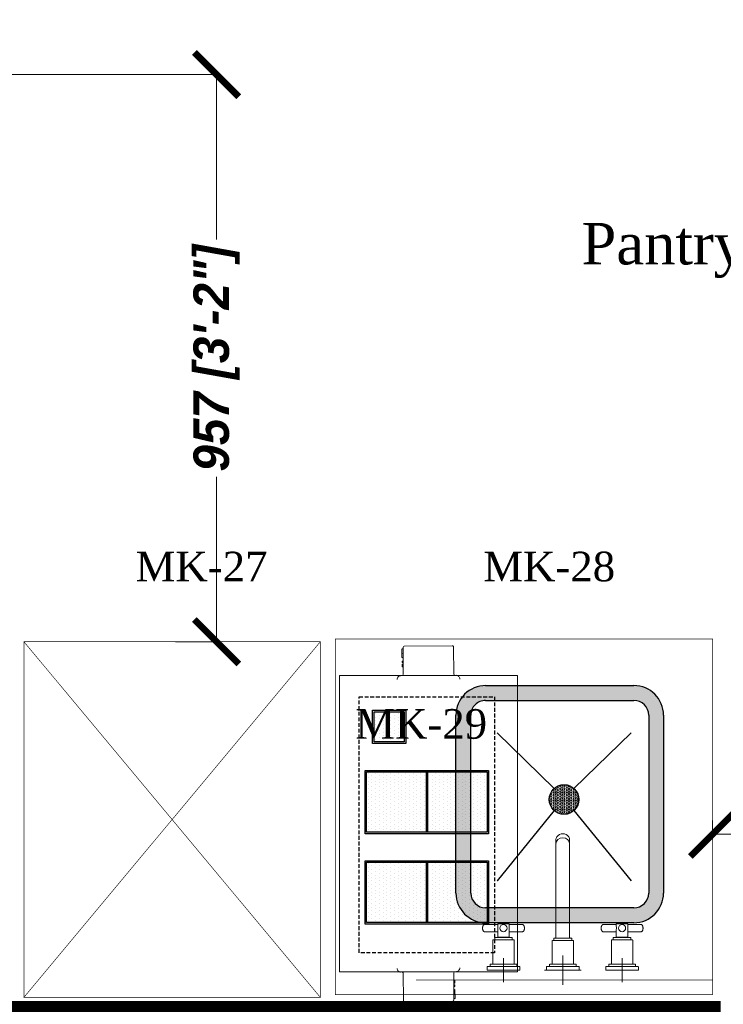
# Model space of a CAD drawing. Header units: millimetres. Extents: x 1277566 to 1493426, y 1039116 to 1145896.
# Tile 24 of 152: x 1310629 to 1311816, y 1135761 to 1137422. Entities that reach past the tile are written whole.
import ezdxf

# ---------------------------------------------------------------- set-up
doc = ezdxf.new("R2010")
doc.units = ezdxf.units.MM
doc.header["$PDMODE"] = 67
doc.linetypes.add('Hidden', pattern=[9.525, 6.35, -3.175])
for name, color, linetype, lineweight in [('CKD - Kit Text', 171, 'Continuous', 13), ('CKD Dimensions', 3, 'Continuous', 0), ('CKD Equipments', 252, 'Continuous', 0), ('CKD-Equipement', 252, 'Continuous', 13), ('FRONT COUNTER', 214, 'Continuous', 18)]:
    doc.layers.add(name, color=color, linetype=linetype, lineweight=lineweight)
for name, color, linetype in [('CON', 3, 'Continuous'), ('EQUI.', 4, 'Continuous'), ('Equipment Name', 8, 'Continuous')]:
    doc.layers.add(name, color=color, linetype=linetype)
doc.layers.add('Equipment', color=7, linetype='Continuous', lineweight=9, true_color=0xcc6600)
doc.styles.add('CKD_Dimension Text', font='BOOKOS.TTF')
doc.styles.add('style12', font='BOOKOSI.TTF')
doc.styles.add('text', font='GOTHICBI.TTF')
doc.dimstyles.new('CKD 6', dxfattribs={"dimtxt": 90, "dimasz": 75, "dimexe": 0, "dimexo": 6, "dimgap": 7.5, "dimtad": 0, "dimdec": 0, "dimzin": 1, "dimdsep": 46, "dimtxsty": 'text', "dimblk": 'ARCHTICK', "dimcen": 54, "dimdle": 0.0015, "dimclrd": 256, "dimclre": 256, "dimclrt": 256, "dimazin": 0, "dimtfac": 1, "dimtdec": 0, "dimtix": 1, "dimtmove": 0, "dimatfit": 3, "dimfxl": 1, "dimlwd": -1, "dimlwe": -1, "dimarcsym": 0})

# ---------------------------------------------------------------- blocks, each defined once
blk = doc.blocks.new('G$C92792038')
at = {"layer": 'CKD Dimensions'}
h = blk.add_hatch(color=61, dxfattribs=at)
h.dxf.hatch_style = 1
edge = h.paths.add_edge_path()
edge.add_line((50, 400), (300, 400))
edge.add_arc((300, 350), 50, 360, 90, ccw=False)
edge.add_line((350, 350), (350, 50))
edge.add_arc((300, 50), 50, 270, 360, ccw=False)
edge.add_line((300, 0), (50, 0))
edge.add_arc((50, 50), 50, 180, 270, ccw=False)
edge.add_line((0, 50), (0, 350))
edge.add_arc((50, 350), 50, 90, 180, ccw=False)
edge = h.paths.add_edge_path(flags=16)
edge.add_arc((300, 50), 25, 270, 360)
edge.add_line((325, 50), (325, 350))
edge.add_arc((300, 350), 25, 0, 90)
edge.add_line((300, 375), (50, 375))
edge.add_arc((50, 350), 25, 90, 180)
edge.add_line((25, 350), (25, 50))
edge.add_arc((50, 50), 25, 180, 270)
edge.add_line((50, 25), (300, 25))
h = blk.add_hatch(dxfattribs=at)
h.set_pattern_fill('HEX', color=256, scale=10)
h.set_pattern_definition([(0, (-71622.6968, -11169.517), (0, 2.16506351), [1.25, -2.5]), (120, (-71622.6968, -11169.517), (-1.875, -1.082531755), [1.25, -2.5]), (60, (-71621.4468, -11169.517), (-1.875, 1.082531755), [1.25, -2.5])])
edge = h.paths.add_edge_path()
edge.add_arc((167.8, 192.2), 25, 0, 360)
at = {"layer": 'CKD Equipments'}
for points in [[(151, 210.7), (54.8, 329.5)], [(151, 210.7), (54.8, 329.5)], [(151, 210.7), (54.8, 329.5)], [(184.6, 210.7), (280.8, 329.5)], [(184.6, 210.7), (280.8, 329.5)], [(184.6, 210.7), (280.8, 329.5)]]:
    blk.add_lwpolyline(points, dxfattribs=at)
at = {"layer": 'EQUI.'}
for p, q in [((50, 400), (300, 400)), ((50, 375), (300, 375)), ((0, 50), (0, 350)), ((25, 50), (25, 350)), ((325, 350), (325, 50)), ((350, 350), (350, 50)), ((300, 25), (50, 25)), ((300, 0), (50, 0))]:
    blk.add_line(p, q, dxfattribs=at)
for points in [[(151, 210.7), (54.8, 329.5)], [(184.6, 210.7), (280.8, 329.5)], [(54.8, 79.9), (151, 173.7)], [(54.8, 79.9), (151, 173.7)], [(54.8, 79.9), (151, 173.7)], [(54.8, 79.9), (151, 173.7)], [(280.8, 79.9), (184.6, 173.7)], [(280.8, 79.9), (184.6, 173.7)], [(280.8, 79.9), (184.6, 173.7)], [(280.8, 79.9), (184.6, 173.7)]]:
    blk.add_lwpolyline(points, dxfattribs=at)
blk.add_circle((167.8, 192.2), 25, dxfattribs=at)
blk.add_circle((167.8, 192.2), 25, dxfattribs=at)
blk.add_circle((167.8, 192.2), 25, dxfattribs=at)
blk.add_circle((167.8, 192.2), 25, dxfattribs=at)
for centre, radius, start, end in [((50, 350), 50, 90, 180), ((300, 350), 50, 0, 90), ((50, 350), 25, 90, 180), ((300, 350), 25, 0, 90), ((50, 50), 50, 180, 270), ((50, 50), 25, 180, 270), ((300, 50), 50, 270, 0), ((300, 50), 25, 270, 0)]:
    blk.add_arc(centre, radius, start, end, dxfattribs=at)
at = {"layer": 'Equipment'}
for p, q in [((69.9, 500.1), (69.9, 460.1)), ((169.9, 505.1), (169.9, 483.6)), ((169.9, 500.1), (169.9, 460.1)), ((269.9, 500.1), (269.9, 460.1)), ((42.4, 480.1), (97.4, 480.1)), ((42.4, 480.1), (42.4, 474.6)), ((42.9, 474.1), (96.9, 474.1)), ((47.4, 473.6), (47.4, 470.6)), ((47.9, 470.1), (91.9, 470.1)), ((89.9, 480.1), (49.9, 480.1)), ((51.9, 470.1), (51.9, 429.6)), ((87.9, 429.6), (87.9, 470.1)), ((92.4, 470.6), (92.4, 473.6)), ((97.4, 474.6), (97.4, 480.1)), ((144.9, 480.1), (138.9, 480.1)), ((142.4, 480.1), (142.4, 474.6)), ((147.4, 473.1), (147.4, 470.6)), ((189.9, 480.1), (149.9, 480.1)), ((151.9, 469.1), (151.9, 430.6)), ((169.9, 455.1), (169.9, 476.6)), ((187.9, 430.6), (187.9, 469.1)), ((192.4, 470.6), (192.4, 473.1)), ((194.9, 480.1), (200.9, 480.1)), ((197.4, 474.6), (197.4, 480.1)), ((242.4, 480.1), (297.4, 480.1)), ((242.4, 480.1), (242.4, 474.6)), ((242.9, 474.1), (296.9, 474.1)), ((247.4, 473.6), (247.4, 470.6)), ((247.9, 470.1), (291.9, 470.1)), ((289.9, 480.1), (249.9, 480.1)), ((251.9, 470.1), (251.9, 429.6)), ((287.9, 429.6), (287.9, 470.1)), ((292.4, 470.6), (292.4, 473.6)), ((297.4, 474.6), (297.4, 480.1)), ((52.4, 429.1), (87.4, 429.1)), ((55, 429.1), (55, 425.4)), ((55.5, 424.9), (84.2, 424.9)), ((60.1, 424.7), (79.6, 424.7)), ((60.1, 424.7), (60.1, 412.7)), ((61, 424.9), (61, 424.7)), ((78.8, 424.7), (78.8, 424.9)), ((79.6, 412.6), (79.6, 424.7)), ((84.7, 425.4), (84.7, 429.1)), ((154.9, 429.1), (154.9, 426.6)), ((158.4, 425.1), (158.4, 305.6)), ((181.4, 305.6), (181.4, 425.1)), ((184.9, 426.6), (184.9, 429.1)), ((252.4, 429.1), (287.4, 429.1)), ((255, 429.1), (255, 425.4)), ((255.5, 424.9), (284.2, 424.9)), ((260.1, 424.7), (279.6, 424.7)), ((260.1, 424.7), (260.1, 412.7)), ((261, 424.9), (261, 424.7)), ((278.8, 424.7), (278.8, 424.9)), ((279.6, 412.6), (279.6, 424.7)), ((284.7, 425.4), (284.7, 429.1)), ((34.6, 409.4), (34.6, 409.2)), ((34.6, 409.2), (34.6, 409.1)), ((60.1, 415.2), (37.8, 415.2)), ((37.8, 403.2), (60.1, 403.2)), ((60.1, 405.8), (60.1, 402.2)), ((60.6, 401.7), (79.1, 401.7)), ((101.9, 415.2), (79.6, 415.2)), ((79.6, 402.2), (79.6, 405.8)), ((79.6, 403.2), (101.9, 403.2)), ((105.2, 409.2), (105.2, 409.4)), ((105.2, 409), (105.2, 409.2)), ((234.6, 409.4), (234.6, 409.2)), ((234.6, 409.2), (234.6, 409.1)), ((260.1, 415.2), (237.8, 415.2)), ((237.8, 403.2), (260.1, 403.2)), ((260.1, 405.8), (260.1, 402.2)), ((260.6, 401.7), (279.1, 401.7)), ((301.9, 415.2), (279.6, 415.2)), ((279.6, 402.2), (279.6, 405.8)), ((279.6, 403.2), (301.9, 403.2)), ((305.2, 409.2), (305.2, 409.4)), ((305.2, 409), (305.2, 409.2)), ((158.4, 305.6), (158.4, 269.4)), ((181.4, 269.4), (181.4, 305.6)), ((158.3, 267.2), (158.3, 260.5)), ((158.4, 269.4), (158.4, 267.2)), ((181.4, 267.2), (181.4, 269.4)), ((181.5, 260.5), (181.5, 267.2))]:
    blk.add_line(p, q, dxfattribs=at)
for centre in [(69.9, 409.2), (269.9, 409.2)]:
    blk.add_circle(centre, 6, dxfattribs=at)
for centre, radius, start, end in [((42.9, 474.6), 0.5, 180, 270), ((46.9, 473.6), 0.5, 0, 90), ((47.9, 470.6), 0.5, 180, 270), ((91.9, 470.6), 0.5, 270, 0), ((92.9, 473.6), 0.5, 90, 180), ((96.9, 474.6), 0.5, 270, 0), ((142.9, 474.6), 0.484, 180.5909, 257.2082), ((158.1, 2525), 2050.9, 269.6737, 270.0229), ((146.4, 473.1), 0.994, 359.9015, 76.9051), ((150.9, 469.1), 0.956, 357.6447, 77.7093), ((188.9, 469.1), 0.999, 105.4862, 180.0003), ((191.9, 470.6), 0.468, 302.2695, 1.2177), ((193.4, 473.1), 0.969, 105.515, 182.3446), ((242.9, 474.6), 0.5, 180, 270), ((246.9, 473.6), 0.5, 0, 90), ((247.9, 470.6), 0.5, 180, 270), ((291.9, 470.6), 0.5, 270, 0), ((292.9, 473.6), 0.5, 90, 180), ((296.9, 474.6), 0.5, 270, 0), ((52.4, 429.6), 0.5, 180, 270), ((55.5, 425.4), 0.5, 180, 270), ((84.2, 425.4), 0.5, 270, 0), ((87.4, 429.6), 0.5, 270, 0), ((152.4, 430.6), 0.478, 178.2673, 257.1382), ((153.9, 429.1), 0.959, 357.75, 77.9919), ((157.4, 425.1), 0.979, 359.4823, 72.3164), ((182.4, 425.1), 0.994, 107.8916, 180.1174), ((184.4, 426.6), 0.492, 288.0948, 0.3106), ((185.9, 429.1), 0.997, 103.3628, 180.0254), ((187.4, 430.6), 0.475, 305.7664, 0.8101), ((252.4, 429.6), 0.5, 180, 270), ((255.5, 425.4), 0.5, 180, 270), ((284.2, 425.4), 0.5, 270, 0), ((287.4, 429.6), 0.5, 270, 0), ((60.6, 402.2), 0.5, 180, 270), ((79.1, 402.2), 0.5, 270, 0), ((260.6, 402.2), 0.5, 180, 270), ((279.1, 402.2), 0.5, 270, 0), ((169.9, 262), 12.1, 213.9793, 325.1602)]:
    blk.add_arc(centre, radius, start, end, dxfattribs=at)
for centre, major_axis, ratio, start_param, end_param in [((169.9, 480.1), (27.5, 0), 0.000034, 2.667121, 6.283185), ((169.9, 480.1), (25.9, 0), 0.000034, 2.815846, 6.283185), ((169.9, 474.1), (27, 0), 0.000034, 3.141456, 6.282925), ((169.9, 470.1), (22, 0), 0.000034, 3.142066, 6.283185), ((169.9, 480.1), (27.5, 0), 0.000034, 0, 0.47639), ((169.9, 480.1), (25.9, 0), 0.000034, 0, 0.327867), ((169.9, 430.1), (17.5, 0), 0.000034, 2.696758, 6.283185), ((169.9, 426.1), (14.5, 0), 0.000034, 3.141569, 6.283185), ((169.9, 430.1), (17.5, 0), 0.000034, 0, 0.440577), ((169.9, 267.2), (11.6, 0), 0.906322, 3.141593, 6.283185), ((169.9, 267.2), (11.5, 0), 0.906322, 3.141593, 6.283185), ((169.9, 260.5), (11.6, 0), 0.906322, 3.141593, 3.655143), ((169.9, 260.5), (11.6, 0), 0.906322, 5.752494, 6.283185)]:
    blk.add_ellipse(centre, major_axis=major_axis, ratio=ratio, start_param=start_param, end_param=end_param, dxfattribs=at)
for points, knots in [([(147.4, 470.6), (147.4, 470.6), (147.4, 470.6), (147.4, 470.4), (147.5, 470.3), (147.6, 470.2), (147.7, 470.2), (147.7, 470.1), (147.7, 470.1)], [0, 0, 0, 0, 0.042757, 0.325645, 0.547786, 0.733379, 0.889807, 1, 1, 1, 1]), ([(197, 474.1), (197.1, 474.1), (197.1, 474.2), (197.3, 474.3), (197.4, 474.4), (197.4, 474.5), (197.4, 474.6), (197.4, 474.6)], [0, 0, 0, 0, 0.168578, 0.402971, 0.679997, 0.948361, 1, 1, 1, 1]), ([(154.9, 426.6), (154.9, 426.6), (154.9, 426.5), (154.9, 426.4), (155, 426.3), (155.1, 426.2), (155.2, 426.2), (155.2, 426.1), (155.3, 426.1), (155.3, 426.1)], [0, 0, 0, 0, 0.071045, 0.33477, 0.544053, 0.719742, 0.867475, 0.987287, 1, 1, 1, 1]), ([(37.8, 415.2), (37.7, 415.2), (37.5, 415.2), (37, 415), (36.4, 414.7), (35.9, 414.1), (35.4, 413.4), (35.1, 412.5), (34.8, 411.5), (34.6, 410.4), (34.6, 409.7), (34.6, 409.4)], [0, 0, 0, 0, 0.045604, 0.158159, 0.271631, 0.39062, 0.514613, 0.640295, 0.76551, 0.890129, 1, 1, 1, 1]), ([(34.6, 409.1), (34.6, 408.9), (34.6, 408.4), (34.7, 407.5), (34.9, 406.5), (35.2, 405.5), (35.7, 404.7), (36.2, 404), (36.7, 403.5), (37.3, 403.2), (37.6, 403.2), (37.8, 403.2)], [0, 0, 0, 0, 0.048847, 0.173034, 0.297636, 0.422848, 0.549037, 0.676469, 0.804317, 0.914337, 1, 1, 1, 1]), ([(60.1, 412.7), (60.1, 412.3), (60.1, 412), (60.2, 410.8), (60.2, 410), (60.2, 408), (60.1, 406.8), (60.1, 405.8)], [0.4022822, 0.4022822, 0.4022822, 0.4022822, 0.4375, 0.4375, 0.5, 0.5, 0.5975436, 0.5975436, 0.5975436, 0.5975436]), ([(79.6, 412.6), (79.6, 412.3), (79.6, 411.9), (79.6, 410.8), (79.5, 410), (79.5, 409.2)], [0.90411341, 0.90411341, 0.90411341, 0.90411341, 0.9375, 0.9375, 1, 1, 1, 1]), ([(105.2, 409.4), (105.2, 409.5), (105.2, 410), (105.1, 410.9), (104.9, 412), (104.5, 412.9), (104.1, 413.7), (103.6, 414.4), (103, 414.9), (102.5, 415.2), (102.1, 415.2), (101.9, 415.2)], [0, 0, 0, 0, 0.048847, 0.173034, 0.297636, 0.422848, 0.549037, 0.676469, 0.804317, 0.914337, 1, 1, 1, 1]), ([(101.9, 403.2), (102, 403.2), (102.3, 403.2), (102.8, 403.4), (103.4, 403.8), (103.9, 404.3), (104.3, 405.1), (104.7, 406), (105, 407), (105.1, 408), (105.2, 408.7), (105.2, 409)], [0, 0, 0, 0, 0.045604, 0.158159, 0.271631, 0.39062, 0.514613, 0.640295, 0.76551, 0.890129, 1, 1, 1, 1]), ([(237.8, 415.2), (237.7, 415.2), (237.5, 415.2), (237, 415), (236.4, 414.7), (235.9, 414.1), (235.4, 413.4), (235.1, 412.5), (234.8, 411.5), (234.6, 410.4), (234.6, 409.7), (234.6, 409.4)], [0, 0, 0, 0, 0.045604, 0.158159, 0.271631, 0.39062, 0.514613, 0.640295, 0.76551, 0.890129, 1, 1, 1, 1]), ([(234.6, 409.1), (234.6, 408.9), (234.6, 408.4), (234.7, 407.5), (234.9, 406.5), (235.2, 405.5), (235.7, 404.7), (236.2, 404), (236.7, 403.5), (237.3, 403.2), (237.6, 403.2), (237.8, 403.2)], [0, 0, 0, 0, 0.048847, 0.173034, 0.297636, 0.422848, 0.549037, 0.676469, 0.804317, 0.914337, 1, 1, 1, 1]), ([(260.1, 412.7), (260.1, 412.3), (260.1, 412), (260.2, 410.8), (260.2, 410), (260.2, 408), (260.1, 406.8), (260.1, 405.8)], [0.4022822, 0.4022822, 0.4022822, 0.4022822, 0.4375, 0.4375, 0.5, 0.5, 0.5975436, 0.5975436, 0.5975436, 0.5975436]), ([(279.6, 412.6), (279.6, 412.3), (279.6, 411.9), (279.6, 410.8), (279.5, 410), (279.5, 409.2)], [0.90411341, 0.90411341, 0.90411341, 0.90411341, 0.9375, 0.9375, 1, 1, 1, 1]), ([(305.2, 409.4), (305.2, 409.5), (305.2, 410), (305.1, 410.9), (304.9, 412), (304.5, 412.9), (304.1, 413.7), (303.6, 414.4), (303, 414.9), (302.5, 415.2), (302.1, 415.2), (301.9, 415.2)], [0, 0, 0, 0, 0.048847, 0.173034, 0.297636, 0.422848, 0.549037, 0.676469, 0.804317, 0.914337, 1, 1, 1, 1]), ([(301.9, 403.2), (302, 403.2), (302.3, 403.2), (302.8, 403.4), (303.4, 403.8), (303.9, 404.3), (304.3, 405.1), (304.7, 406), (305, 407), (305.1, 408), (305.2, 408.7), (305.2, 409)], [0, 0, 0, 0, 0.045604, 0.158159, 0.271631, 0.39062, 0.514613, 0.640295, 0.76551, 0.890129, 1, 1, 1, 1])]:
    blk.add_open_spline(points, degree=3, knots=knots, dxfattribs=at)
for points in [[(79.5, 409.2), (79.5, 407.9), (79.6, 406.7), (79.6, 405.7)], [(279.5, 409.2), (279.5, 407.9), (279.6, 406.7), (279.6, 405.7)]]:
    blk.add_open_spline(points, degree=3, dxfattribs=at)
blk = doc.blocks.new('_ARCHTICK')
at = {"color": 0, "linetype": 'ByBlock', "const_width": 0.15}
blk.add_lwpolyline([(-0.5, -0.5), (0.5, 0.5)], dxfattribs=at)
blk = doc.blocks.new('*D102')
at = {"layer": 'CKD Dimensions', "transparency": 16777216}
for p, q in [((1311798, 1136071.2), (1311798, 1136048.1)), ((1312764.5, 1136071.2), (1312764.5, 1136048.1))]:
    blk.add_line(p, q, dxfattribs=at)
at = {"layer": 'CKD Dimensions', "color": 30, "transparency": 16777216}
for p, q in [((1311798, 1136048.1), (1312080.7, 1136048.1)), ((1312764.5, 1136048.1), (1312481.7, 1136048.1))]:
    blk.add_line(p, q, dxfattribs=at)
at = {"layer": 'Defpoints', "color": 0, "transparency": 16777216}
for p in [(1311798, 1136077.2), (1312764.5, 1136077.2), (1312764.5, 1136048.1)]:
    blk.add_point(p, dxfattribs=at)
at = {"layer": 'CKD Dimensions', "color": 30, "transparency": 16777216, "xscale": 75, "yscale": 75, "zscale": 75, "rotation": 180}
blk.add_blockref('_ARCHTICK', (1311798, 1136048.1), dxfattribs=at)
at = {"layer": 'CKD Dimensions', "color": 30, "transparency": 16777216, "xscale": 75, "yscale": 75, "zscale": 75}
blk.add_blockref('_ARCHTICK', (1312764.5, 1136048.1), dxfattribs=at)
at = {"layer": 'CKD Dimensions', "transparency": 16777216, "insert": (1312281.2, 1136048.1), "char_height": 60, "attachment_point": 5, "style": 'text'}
blk.add_mtext('966 [3\'-2"]', dxfattribs=at)
blk = doc.blocks.new('*D103')
at = {"layer": 'CKD Dimensions', "transparency": 16777216}
for p, q in [((1310366.7, 1137329.4), (1310961.5, 1137329.4)), ((1310892.5, 1136372.7), (1310961.5, 1136372.7))]:
    blk.add_line(p, q, dxfattribs=at)
at = {"layer": 'CKD Dimensions', "color": 30, "transparency": 16777216}
for p, q in [((1310961.5, 1137329.4), (1310961.5, 1137051.5)), ((1310961.5, 1136372.7), (1310961.5, 1136650.6))]:
    blk.add_line(p, q, dxfattribs=at)
at = {"layer": 'Defpoints', "color": 0, "transparency": 16777216}
for p in [(1310360.7, 1137329.4, 0), (1310886.5, 1136372.7), (1310961.5, 1136372.7)]:
    blk.add_point(p, dxfattribs=at)
at = {"layer": 'CKD Dimensions', "color": 30, "transparency": 16777216, "xscale": 75, "yscale": 75, "zscale": 75}
for p, rotation in [((1310961.5, 1137329.4), 90), ((1310961.5, 1136372.7), 270)]:
    blk.add_blockref('_ARCHTICK', p, dxfattribs=dict(at, rotation=rotation))
at = {"layer": 'CKD Dimensions', "transparency": 16777216, "insert": (1310961.5, 1136851.1), "char_height": 60, "attachment_point": 5, "rotation": 90, "style": 'text'}
blk.add_mtext('957 [3\'-2"]', dxfattribs=at)
blk = doc.blocks.new('*X78')
at = {"color": 0}
for p, q in [((9.2375, 3.675), (9.2375, 3.675)), ((9.2625, 3.675), (9.2625, 3.675)), ((9.2875, 3.675), (9.2875, 3.675)), ((9.3125, 3.675), (9.3125, 3.675)), ((9.3375, 3.675), (9.3375, 3.675)), ((9.3625, 3.675), (9.3625, 3.675)), ((9.3875, 3.675), (9.3875, 3.675)), ((9.4125, 3.675), (9.4125, 3.675)), ((9.4375, 3.675), (9.4375, 3.675)), ((9.4625, 3.675), (9.4625, 3.675)), ((9.4875, 3.675), (9.4875, 3.675)), ((9.5125, 3.675), (9.5125, 3.675)), ((9.5375, 3.675), (9.5375, 3.675)), ((9.5625, 3.675), (9.5625, 3.675)), ((9.5875, 3.675), (9.5875, 3.675)), ((9.6125, 3.675), (9.6125, 3.675)), ((9.225, 3.65), (9.225, 3.65)), ((9.225, 3.6), (9.225, 3.6)), ((9.2375, 3.625), (9.2375, 3.625)), ((9.25, 3.65), (9.25, 3.65)), ((9.25, 3.6), (9.25, 3.6)), ((9.2625, 3.625), (9.2625, 3.625)), ((9.275, 3.65), (9.275, 3.65)), ((9.275, 3.6), (9.275, 3.6)), ((9.2875, 3.625), (9.2875, 3.625)), ((9.3, 3.65), (9.3, 3.65)), ((9.3, 3.6), (9.3, 3.6)), ((9.3125, 3.625), (9.3125, 3.625)), ((9.325, 3.65), (9.325, 3.65)), ((9.325, 3.6), (9.325, 3.6)), ((9.3375, 3.625), (9.3375, 3.625)), ((9.35, 3.65), (9.35, 3.65)), ((9.35, 3.6), (9.35, 3.6)), ((9.3625, 3.625), (9.3625, 3.625)), ((9.375, 3.65), (9.375, 3.65)), ((9.375, 3.6), (9.375, 3.6)), ((9.3875, 3.625), (9.3875, 3.625)), ((9.4, 3.65), (9.4, 3.65)), ((9.4, 3.6), (9.4, 3.6)), ((9.4125, 3.625), (9.4125, 3.625)), ((9.425, 3.65), (9.425, 3.65)), ((9.425, 3.6), (9.425, 3.6)), ((9.4375, 3.625), (9.4375, 3.625)), ((9.45, 3.65), (9.45, 3.65)), ((9.45, 3.6), (9.45, 3.6)), ((9.4625, 3.625), (9.4625, 3.625)), ((9.475, 3.65), (9.475, 3.65)), ((9.475, 3.6), (9.475, 3.6)), ((9.4875, 3.625), (9.4875, 3.625)), ((9.5, 3.65), (9.5, 3.65)), ((9.5, 3.6), (9.5, 3.6)), ((9.5125, 3.625), (9.5125, 3.625)), ((9.525, 3.65), (9.525, 3.65)), ((9.525, 3.6), (9.525, 3.6)), ((9.5375, 3.625), (9.5375, 3.625)), ((9.55, 3.65), (9.55, 3.65)), ((9.55, 3.6), (9.55, 3.6)), ((9.5625, 3.625), (9.5625, 3.625)), ((9.575, 3.65), (9.575, 3.65)), ((9.575, 3.6), (9.575, 3.6)), ((9.5875, 3.625), (9.5875, 3.625)), ((9.6, 3.65), (9.6, 3.65)), ((9.6, 3.6), (9.6, 3.6)), ((9.6125, 3.625), (9.6125, 3.625)), ((9.225, 3.55), (9.225, 3.55)), ((9.2375, 3.575), (9.2375, 3.575)), ((9.25, 3.55), (9.25, 3.55)), ((9.2625, 3.575), (9.2625, 3.575)), ((9.275, 3.55), (9.275, 3.55)), ((9.2875, 3.575), (9.2875, 3.575)), ((9.3, 3.55), (9.3, 3.55)), ((9.3125, 3.575), (9.3125, 3.575)), ((9.325, 3.55), (9.325, 3.55)), ((9.3375, 3.575), (9.3375, 3.575)), ((9.35, 3.55), (9.35, 3.55)), ((9.3625, 3.575), (9.3625, 3.575)), ((9.375, 3.55), (9.375, 3.55)), ((9.3875, 3.575), (9.3875, 3.575)), ((9.4, 3.55), (9.4, 3.55)), ((9.4125, 3.575), (9.4125, 3.575)), ((9.425, 3.55), (9.425, 3.55)), ((9.4375, 3.575), (9.4375, 3.575)), ((9.45, 3.55), (9.45, 3.55)), ((9.4625, 3.575), (9.4625, 3.575)), ((9.475, 3.55), (9.475, 3.55)), ((9.4875, 3.575), (9.4875, 3.575)), ((9.5, 3.55), (9.5, 3.55)), ((9.5125, 3.575), (9.5125, 3.575)), ((9.525, 3.55), (9.525, 3.55)), ((9.5375, 3.575), (9.5375, 3.575)), ((9.55, 3.55), (9.55, 3.55)), ((9.5625, 3.575), (9.5625, 3.575)), ((9.575, 3.55), (9.575, 3.55)), ((9.5875, 3.575), (9.5875, 3.575)), ((9.6, 3.55), (9.6, 3.55)), ((9.6125, 3.575), (9.6125, 3.575)), ((9.225, 3.5), (9.225, 3.5)), ((9.2375, 3.525), (9.2375, 3.525)), ((9.2375, 3.475), (9.2375, 3.475)), ((9.25, 3.5), (9.25, 3.5)), ((9.2625, 3.525), (9.2625, 3.525)), ((9.2625, 3.475), (9.2625, 3.475)), ((9.275, 3.5), (9.275, 3.5)), ((9.2875, 3.525), (9.2875, 3.525)), ((9.2875, 3.475), (9.2875, 3.475)), ((9.3, 3.5), (9.3, 3.5)), ((9.3125, 3.525), (9.3125, 3.525)), ((9.3125, 3.475), (9.3125, 3.475)), ((9.325, 3.5), (9.325, 3.5)), ((9.3375, 3.525), (9.3375, 3.525)), ((9.3375, 3.475), (9.3375, 3.475)), ((9.35, 3.5), (9.35, 3.5)), ((9.3625, 3.525), (9.3625, 3.525)), ((9.3625, 3.475), (9.3625, 3.475)), ((9.375, 3.5), (9.375, 3.5)), ((9.3875, 3.525), (9.3875, 3.525)), ((9.3875, 3.475), (9.3875, 3.475)), ((9.4, 3.5), (9.4, 3.5)), ((9.4125, 3.525), (9.4125, 3.525)), ((9.4125, 3.475), (9.4125, 3.475)), ((9.425, 3.5), (9.425, 3.5)), ((9.4375, 3.525), (9.4375, 3.525)), ((9.4375, 3.475), (9.4375, 3.475)), ((9.45, 3.5), (9.45, 3.5)), ((9.4625, 3.525), (9.4625, 3.525)), ((9.4625, 3.475), (9.4625, 3.475)), ((9.475, 3.5), (9.475, 3.5)), ((9.4875, 3.525), (9.4875, 3.525)), ((9.4875, 3.475), (9.4875, 3.475)), ((9.5, 3.5), (9.5, 3.5)), ((9.5125, 3.525), (9.5125, 3.525)), ((9.5125, 3.475), (9.5125, 3.475)), ((9.525, 3.5), (9.525, 3.5)), ((9.5375, 3.525), (9.5375, 3.525)), ((9.5375, 3.475), (9.5375, 3.475)), ((9.55, 3.5), (9.55, 3.5)), ((9.5625, 3.525), (9.5625, 3.525)), ((9.5625, 3.475), (9.5625, 3.475)), ((9.575, 3.5), (9.575, 3.5)), ((9.5875, 3.525), (9.5875, 3.525)), ((9.5875, 3.475), (9.5875, 3.475)), ((9.6, 3.5), (9.6, 3.5)), ((9.6125, 3.525), (9.6125, 3.525)), ((9.6125, 3.475), (9.6125, 3.475)), ((9.225, 3.45), (9.225, 3.45)), ((9.2375, 3.425), (9.2375, 3.425)), ((9.25, 3.45), (9.25, 3.45)), ((9.2625, 3.425), (9.2625, 3.425)), ((9.275, 3.45), (9.275, 3.45)), ((9.2875, 3.425), (9.2875, 3.425)), ((9.3, 3.45), (9.3, 3.45)), ((9.3125, 3.425), (9.3125, 3.425)), ((9.325, 3.45), (9.325, 3.45)), ((9.3375, 3.425), (9.3375, 3.425)), ((9.35, 3.45), (9.35, 3.45)), ((9.3625, 3.425), (9.3625, 3.425)), ((9.375, 3.45), (9.375, 3.45)), ((9.3875, 3.425), (9.3875, 3.425)), ((9.4, 3.45), (9.4, 3.45)), ((9.4125, 3.425), (9.4125, 3.425)), ((9.425, 3.45), (9.425, 3.45)), ((9.4375, 3.425), (9.4375, 3.425)), ((9.45, 3.45), (9.45, 3.45)), ((9.4625, 3.425), (9.4625, 3.425)), ((9.475, 3.45), (9.475, 3.45)), ((9.4875, 3.425), (9.4875, 3.425)), ((9.5, 3.45), (9.5, 3.45)), ((9.5125, 3.425), (9.5125, 3.425)), ((9.525, 3.45), (9.525, 3.45)), ((9.5375, 3.425), (9.5375, 3.425)), ((9.55, 3.45), (9.55, 3.45)), ((9.5625, 3.425), (9.5625, 3.425)), ((9.575, 3.45), (9.575, 3.45)), ((9.5875, 3.425), (9.5875, 3.425)), ((9.6, 3.45), (9.6, 3.45)), ((9.6125, 3.425), (9.6125, 3.425)), ((9.225, 3.4), (9.225, 3.4)), ((9.225, 3.35), (9.225, 3.35)), ((9.2375, 3.375), (9.2375, 3.375)), ((9.25, 3.4), (9.25, 3.4)), ((9.25, 3.35), (9.25, 3.35)), ((9.2625, 3.375), (9.2625, 3.375)), ((9.275, 3.4), (9.275, 3.4)), ((9.275, 3.35), (9.275, 3.35)), ((9.2875, 3.375), (9.2875, 3.375)), ((9.3, 3.4), (9.3, 3.4)), ((9.3, 3.35), (9.3, 3.35)), ((9.3125, 3.375), (9.3125, 3.375)), ((9.325, 3.4), (9.325, 3.4)), ((9.325, 3.35), (9.325, 3.35)), ((9.3375, 3.375), (9.3375, 3.375)), ((9.35, 3.4), (9.35, 3.4)), ((9.35, 3.35), (9.35, 3.35)), ((9.3625, 3.375), (9.3625, 3.375)), ((9.375, 3.4), (9.375, 3.4)), ((9.375, 3.35), (9.375, 3.35)), ((9.3875, 3.375), (9.3875, 3.375)), ((9.4, 3.4), (9.4, 3.4)), ((9.4, 3.35), (9.4, 3.35)), ((9.4125, 3.375), (9.4125, 3.375)), ((9.425, 3.4), (9.425, 3.4)), ((9.425, 3.35), (9.425, 3.35)), ((9.4375, 3.375), (9.4375, 3.375)), ((9.45, 3.4), (9.45, 3.4)), ((9.45, 3.35), (9.45, 3.35)), ((9.4625, 3.375), (9.4625, 3.375)), ((9.475, 3.4), (9.475, 3.4)), ((9.475, 3.35), (9.475, 3.35)), ((9.4875, 3.375), (9.4875, 3.375)), ((9.5, 3.4), (9.5, 3.4)), ((9.5, 3.35), (9.5, 3.35)), ((9.5125, 3.375), (9.5125, 3.375)), ((9.525, 3.4), (9.525, 3.4)), ((9.525, 3.35), (9.525, 3.35)), ((9.5375, 3.375), (9.5375, 3.375)), ((9.55, 3.4), (9.55, 3.4)), ((9.55, 3.35), (9.55, 3.35)), ((9.5625, 3.375), (9.5625, 3.375)), ((9.575, 3.4), (9.575, 3.4)), ((9.575, 3.35), (9.575, 3.35)), ((9.5875, 3.375), (9.5875, 3.375)), ((9.6, 3.4), (9.6, 3.4)), ((9.6, 3.35), (9.6, 3.35)), ((9.6125, 3.375), (9.6125, 3.375)), ((9.225, 3.3), (9.225, 3.3)), ((9.2375, 3.325), (9.2375, 3.325)), ((9.2375, 3.275), (9.2375, 3.275)), ((9.25, 3.3), (9.25, 3.3)), ((9.2625, 3.325), (9.2625, 3.325)), ((9.2625, 3.275), (9.2625, 3.275)), ((9.275, 3.3), (9.275, 3.3)), ((9.2875, 3.325), (9.2875, 3.325)), ((9.2875, 3.275), (9.2875, 3.275)), ((9.3, 3.3), (9.3, 3.3)), ((9.3125, 3.325), (9.3125, 3.325)), ((9.3125, 3.275), (9.3125, 3.275)), ((9.325, 3.3), (9.325, 3.3)), ((9.3375, 3.325), (9.3375, 3.325)), ((9.3375, 3.275), (9.3375, 3.275)), ((9.35, 3.3), (9.35, 3.3)), ((9.3625, 3.325), (9.3625, 3.325)), ((9.3625, 3.275), (9.3625, 3.275)), ((9.375, 3.3), (9.375, 3.3)), ((9.3875, 3.325), (9.3875, 3.325)), ((9.3875, 3.275), (9.3875, 3.275)), ((9.4, 3.3), (9.4, 3.3)), ((9.4125, 3.325), (9.4125, 3.325)), ((9.4125, 3.275), (9.4125, 3.275)), ((9.425, 3.3), (9.425, 3.3)), ((9.4375, 3.325), (9.4375, 3.325)), ((9.4375, 3.275), (9.4375, 3.275)), ((9.45, 3.3), (9.45, 3.3)), ((9.4625, 3.325), (9.4625, 3.325)), ((9.4625, 3.275), (9.4625, 3.275)), ((9.475, 3.3), (9.475, 3.3)), ((9.4875, 3.325), (9.4875, 3.325)), ((9.4875, 3.275), (9.4875, 3.275)), ((9.5, 3.3), (9.5, 3.3)), ((9.5125, 3.325), (9.5125, 3.325)), ((9.5125, 3.275), (9.5125, 3.275)), ((9.525, 3.3), (9.525, 3.3)), ((9.5375, 3.325), (9.5375, 3.325)), ((9.5375, 3.275), (9.5375, 3.275)), ((9.55, 3.3), (9.55, 3.3)), ((9.5625, 3.325), (9.5625, 3.325)), ((9.5625, 3.275), (9.5625, 3.275)), ((9.575, 3.3), (9.575, 3.3)), ((9.5875, 3.325), (9.5875, 3.325)), ((9.5875, 3.275), (9.5875, 3.275)), ((9.6, 3.3), (9.6, 3.3)), ((9.6125, 3.325), (9.6125, 3.325)), ((9.6125, 3.275), (9.6125, 3.275)), ((9.225, 3.25), (9.225, 3.25)), ((9.2375, 3.225), (9.2375, 3.225)), ((9.25, 3.25), (9.25, 3.25)), ((9.2625, 3.225), (9.2625, 3.225)), ((9.275, 3.25), (9.275, 3.25)), ((9.2875, 3.225), (9.2875, 3.225)), ((9.3, 3.25), (9.3, 3.25)), ((9.3125, 3.225), (9.3125, 3.225)), ((9.325, 3.25), (9.325, 3.25)), ((9.3375, 3.225), (9.3375, 3.225)), ((9.35, 3.25), (9.35, 3.25)), ((9.3625, 3.225), (9.3625, 3.225)), ((9.375, 3.25), (9.375, 3.25)), ((9.3875, 3.225), (9.3875, 3.225)), ((9.4, 3.25), (9.4, 3.25)), ((9.4125, 3.225), (9.4125, 3.225)), ((9.425, 3.25), (9.425, 3.25)), ((9.4375, 3.225), (9.4375, 3.225)), ((9.45, 3.25), (9.45, 3.25)), ((9.4625, 3.225), (9.4625, 3.225)), ((9.475, 3.25), (9.475, 3.25)), ((9.4875, 3.225), (9.4875, 3.225)), ((9.5, 3.25), (9.5, 3.25)), ((9.5125, 3.225), (9.5125, 3.225)), ((9.525, 3.25), (9.525, 3.25)), ((9.5375, 3.225), (9.5375, 3.225)), ((9.55, 3.25), (9.55, 3.25)), ((9.5625, 3.225), (9.5625, 3.225)), ((9.575, 3.25), (9.575, 3.25)), ((9.5875, 3.225), (9.5875, 3.225)), ((9.6, 3.25), (9.6, 3.25)), ((9.6125, 3.225), (9.6125, 3.225)), ((9.225, 3.2), (9.225, 3.2)), ((9.225, 3.15), (9.225, 3.15)), ((9.2375, 3.175), (9.2375, 3.175)), ((9.25, 3.2), (9.25, 3.2)), ((9.25, 3.15), (9.25, 3.15)), ((9.2625, 3.175), (9.2625, 3.175)), ((9.275, 3.2), (9.275, 3.2)), ((9.275, 3.15), (9.275, 3.15)), ((9.2875, 3.175), (9.2875, 3.175)), ((9.3, 3.2), (9.3, 3.2)), ((9.3, 3.15), (9.3, 3.15)), ((9.3125, 3.175), (9.3125, 3.175)), ((9.325, 3.2), (9.325, 3.2)), ((9.325, 3.15), (9.325, 3.15)), ((9.3375, 3.175), (9.3375, 3.175)), ((9.35, 3.2), (9.35, 3.2)), ((9.35, 3.15), (9.35, 3.15)), ((9.3625, 3.175), (9.3625, 3.175)), ((9.375, 3.2), (9.375, 3.2)), ((9.375, 3.15), (9.375, 3.15)), ((9.3875, 3.175), (9.3875, 3.175)), ((9.4, 3.2), (9.4, 3.2)), ((9.4, 3.15), (9.4, 3.15)), ((9.4125, 3.175), (9.4125, 3.175)), ((9.425, 3.2), (9.425, 3.2)), ((9.425, 3.15), (9.425, 3.15)), ((9.4375, 3.175), (9.4375, 3.175)), ((9.45, 3.2), (9.45, 3.2)), ((9.45, 3.15), (9.45, 3.15)), ((9.4625, 3.175), (9.4625, 3.175)), ((9.475, 3.2), (9.475, 3.2)), ((9.475, 3.15), (9.475, 3.15)), ((9.4875, 3.175), (9.4875, 3.175)), ((9.5, 3.2), (9.5, 3.2)), ((9.5, 3.15), (9.5, 3.15)), ((9.5125, 3.175), (9.5125, 3.175)), ((9.525, 3.2), (9.525, 3.2)), ((9.525, 3.15), (9.525, 3.15)), ((9.5375, 3.175), (9.5375, 3.175)), ((9.55, 3.2), (9.55, 3.2)), ((9.55, 3.15), (9.55, 3.15)), ((9.5625, 3.175), (9.5625, 3.175)), ((9.575, 3.2), (9.575, 3.2)), ((9.575, 3.15), (9.575, 3.15)), ((9.5875, 3.175), (9.5875, 3.175)), ((9.6, 3.2), (9.6, 3.2)), ((9.6, 3.15), (9.6, 3.15)), ((9.6125, 3.175), (9.6125, 3.175)), ((9.225, 3.1), (9.225, 3.1)), ((9.2375, 3.125), (9.2375, 3.125)), ((9.2375, 3.075), (9.2375, 3.075)), ((9.25, 3.1), (9.25, 3.1)), ((9.2625, 3.125), (9.2625, 3.125)), ((9.2625, 3.075), (9.2625, 3.075)), ((9.275, 3.1), (9.275, 3.1)), ((9.2875, 3.125), (9.2875, 3.125)), ((9.2875, 3.075), (9.2875, 3.075)), ((9.3, 3.1), (9.3, 3.1)), ((9.3125, 3.125), (9.3125, 3.125)), ((9.3125, 3.075), (9.3125, 3.075)), ((9.325, 3.1), (9.325, 3.1)), ((9.3375, 3.125), (9.3375, 3.125)), ((9.3375, 3.075), (9.3375, 3.075)), ((9.35, 3.1), (9.35, 3.1)), ((9.3625, 3.125), (9.3625, 3.125)), ((9.3625, 3.075), (9.3625, 3.075)), ((9.375, 3.1), (9.375, 3.1)), ((9.3875, 3.125), (9.3875, 3.125)), ((9.3875, 3.075), (9.3875, 3.075)), ((9.4, 3.1), (9.4, 3.1)), ((9.4125, 3.125), (9.4125, 3.125)), ((9.4125, 3.075), (9.4125, 3.075)), ((9.425, 3.1), (9.425, 3.1)), ((9.4375, 3.125), (9.4375, 3.125)), ((9.4375, 3.075), (9.4375, 3.075)), ((9.45, 3.1), (9.45, 3.1)), ((9.4625, 3.125), (9.4625, 3.125)), ((9.4625, 3.075), (9.4625, 3.075)), ((9.475, 3.1), (9.475, 3.1)), ((9.4875, 3.125), (9.4875, 3.125)), ((9.4875, 3.075), (9.4875, 3.075)), ((9.5, 3.1), (9.5, 3.1)), ((9.5125, 3.125), (9.5125, 3.125)), ((9.5125, 3.075), (9.5125, 3.075)), ((9.525, 3.1), (9.525, 3.1)), ((9.5375, 3.125), (9.5375, 3.125)), ((9.5375, 3.075), (9.5375, 3.075)), ((9.55, 3.1), (9.55, 3.1)), ((9.5625, 3.125), (9.5625, 3.125)), ((9.5625, 3.075), (9.5625, 3.075)), ((9.575, 3.1), (9.575, 3.1)), ((9.5875, 3.125), (9.5875, 3.125)), ((9.5875, 3.075), (9.5875, 3.075)), ((9.6, 3.1), (9.6, 3.1)), ((9.6125, 3.125), (9.6125, 3.125)), ((9.6125, 3.075), (9.6125, 3.075)), ((9.225, 3.05), (9.225, 3.05)), ((9.2375, 3.025), (9.2375, 3.025)), ((9.25, 3.05), (9.25, 3.05)), ((9.2625, 3.025), (9.2625, 3.025)), ((9.275, 3.05), (9.275, 3.05)), ((9.2875, 3.025), (9.2875, 3.025)), ((9.3, 3.05), (9.3, 3.05)), ((9.3125, 3.025), (9.3125, 3.025)), ((9.325, 3.05), (9.325, 3.05)), ((9.3375, 3.025), (9.3375, 3.025)), ((9.35, 3.05), (9.35, 3.05)), ((9.3625, 3.025), (9.3625, 3.025)), ((9.375, 3.05), (9.375, 3.05)), ((9.3875, 3.025), (9.3875, 3.025)), ((9.4, 3.05), (9.4, 3.05)), ((9.4125, 3.025), (9.4125, 3.025)), ((9.425, 3.05), (9.425, 3.05)), ((9.4375, 3.025), (9.4375, 3.025)), ((9.45, 3.05), (9.45, 3.05)), ((9.4625, 3.025), (9.4625, 3.025)), ((9.475, 3.05), (9.475, 3.05)), ((9.4875, 3.025), (9.4875, 3.025)), ((9.5, 3.05), (9.5, 3.05)), ((9.5125, 3.025), (9.5125, 3.025)), ((9.525, 3.05), (9.525, 3.05)), ((9.5375, 3.025), (9.5375, 3.025)), ((9.55, 3.05), (9.55, 3.05)), ((9.5625, 3.025), (9.5625, 3.025)), ((9.575, 3.05), (9.575, 3.05)), ((9.5875, 3.025), (9.5875, 3.025)), ((9.6, 3.05), (9.6, 3.05)), ((9.6125, 3.025), (9.6125, 3.025)), ((9.225, 3), (9.225, 3)), ((9.225, 2.95), (9.225, 2.95)), ((9.2375, 2.975), (9.2375, 2.975)), ((9.25, 3), (9.25, 3)), ((9.25, 2.95), (9.25, 2.95)), ((9.2625, 2.975), (9.2625, 2.975)), ((9.275, 3), (9.275, 3)), ((9.275, 2.95), (9.275, 2.95)), ((9.2875, 2.975), (9.2875, 2.975)), ((9.3, 3), (9.3, 3)), ((9.3, 2.95), (9.3, 2.95)), ((9.3125, 2.975), (9.3125, 2.975)), ((9.325, 3), (9.325, 3)), ((9.325, 2.95), (9.325, 2.95)), ((9.3375, 2.975), (9.3375, 2.975)), ((9.35, 3), (9.35, 3)), ((9.35, 2.95), (9.35, 2.95)), ((9.3625, 2.975), (9.3625, 2.975)), ((9.375, 3), (9.375, 3)), ((9.375, 2.95), (9.375, 2.95)), ((9.3875, 2.975), (9.3875, 2.975)), ((9.4, 3), (9.4, 3)), ((9.4, 2.95), (9.4, 2.95)), ((9.4125, 2.975), (9.4125, 2.975)), ((9.425, 3), (9.425, 3)), ((9.425, 2.95), (9.425, 2.95)), ((9.4375, 2.975), (9.4375, 2.975)), ((9.45, 3), (9.45, 3)), ((9.45, 2.95), (9.45, 2.95)), ((9.4625, 2.975), (9.4625, 2.975)), ((9.475, 3), (9.475, 3)), ((9.475, 2.95), (9.475, 2.95)), ((9.4875, 2.975), (9.4875, 2.975)), ((9.5, 3), (9.5, 3)), ((9.5, 2.95), (9.5, 2.95)), ((9.5125, 2.975), (9.5125, 2.975)), ((9.525, 3), (9.525, 3)), ((9.525, 2.95), (9.525, 2.95)), ((9.5375, 2.975), (9.5375, 2.975)), ((9.55, 3), (9.55, 3)), ((9.55, 2.95), (9.55, 2.95)), ((9.5625, 2.975), (9.5625, 2.975)), ((9.575, 3), (9.575, 3)), ((9.575, 2.95), (9.575, 2.95)), ((9.5875, 2.975), (9.5875, 2.975)), ((9.6, 3), (9.6, 3)), ((9.6, 2.95), (9.6, 2.95)), ((9.6125, 2.975), (9.6125, 2.975)), ((9.225, 2.9), (9.225, 2.9)), ((9.2375, 2.925), (9.2375, 2.925)), ((9.25, 2.9), (9.25, 2.9)), ((9.2625, 2.925), (9.2625, 2.925)), ((9.275, 2.9), (9.275, 2.9)), ((9.2875, 2.925), (9.2875, 2.925)), ((9.3, 2.9), (9.3, 2.9)), ((9.3125, 2.925), (9.3125, 2.925)), ((9.325, 2.9), (9.325, 2.9)), ((9.3375, 2.925), (9.3375, 2.925)), ((9.35, 2.9), (9.35, 2.9)), ((9.3625, 2.925), (9.3625, 2.925)), ((9.375, 2.9), (9.375, 2.9)), ((9.3875, 2.925), (9.3875, 2.925)), ((9.4, 2.9), (9.4, 2.9)), ((9.4125, 2.925), (9.4125, 2.925)), ((9.425, 2.9), (9.425, 2.9)), ((9.4375, 2.925), (9.4375, 2.925)), ((9.45, 2.9), (9.45, 2.9)), ((9.4625, 2.925), (9.4625, 2.925)), ((9.475, 2.9), (9.475, 2.9)), ((9.4875, 2.925), (9.4875, 2.925)), ((9.5, 2.9), (9.5, 2.9)), ((9.5125, 2.925), (9.5125, 2.925)), ((9.525, 2.9), (9.525, 2.9)), ((9.5375, 2.925), (9.5375, 2.925)), ((9.55, 2.9), (9.55, 2.9)), ((9.5625, 2.925), (9.5625, 2.925)), ((9.575, 2.9), (9.575, 2.9)), ((9.5875, 2.925), (9.5875, 2.925)), ((9.6, 2.9), (9.6, 2.9)), ((9.6125, 2.925), (9.6125, 2.925))]:
    blk.add_line(p, q, dxfattribs=at)
blk = doc.blocks.new('*X79')
at = {"color": 0}
for p, q in [((10.425, 3.6), (10.425, 3.6)), ((10.4375, 3.625), (10.4375, 3.625)), ((10.45, 3.6), (10.45, 3.6)), ((10.4625, 3.625), (10.4625, 3.625)), ((10.475, 3.6), (10.475, 3.6)), ((10.4875, 3.625), (10.4875, 3.625)), ((10.5, 3.6), (10.5, 3.6)), ((10.5125, 3.625), (10.5125, 3.625)), ((10.525, 3.6), (10.525, 3.6)), ((10.5375, 3.625), (10.5375, 3.625)), ((10.55, 3.6), (10.55, 3.6)), ((10.5625, 3.625), (10.5625, 3.625)), ((10.575, 3.6), (10.575, 3.6)), ((10.5875, 3.625), (10.5875, 3.625)), ((10.6, 3.6), (10.6, 3.6)), ((10.6125, 3.625), (10.6125, 3.625)), ((10.425, 3.55), (10.425, 3.55)), ((10.4375, 3.575), (10.4375, 3.575)), ((10.45, 3.55), (10.45, 3.55)), ((10.4625, 3.575), (10.4625, 3.575)), ((10.475, 3.55), (10.475, 3.55)), ((10.4875, 3.575), (10.4875, 3.575)), ((10.5, 3.55), (10.5, 3.55)), ((10.5125, 3.575), (10.5125, 3.575)), ((10.525, 3.55), (10.525, 3.55)), ((10.5375, 3.575), (10.5375, 3.575)), ((10.55, 3.55), (10.55, 3.55)), ((10.5625, 3.575), (10.5625, 3.575)), ((10.575, 3.55), (10.575, 3.55)), ((10.5875, 3.575), (10.5875, 3.575)), ((10.6, 3.55), (10.6, 3.55)), ((10.6125, 3.575), (10.6125, 3.575)), ((10.425, 3.5), (10.425, 3.5)), ((10.4375, 3.525), (10.4375, 3.525)), ((10.4375, 3.475), (10.4375, 3.475)), ((10.45, 3.5), (10.45, 3.5)), ((10.4625, 3.525), (10.4625, 3.525)), ((10.4625, 3.475), (10.4625, 3.475)), ((10.475, 3.5), (10.475, 3.5)), ((10.4875, 3.525), (10.4875, 3.525)), ((10.4875, 3.475), (10.4875, 3.475)), ((10.5, 3.5), (10.5, 3.5)), ((10.5125, 3.525), (10.5125, 3.525)), ((10.5125, 3.475), (10.5125, 3.475)), ((10.525, 3.5), (10.525, 3.5)), ((10.5375, 3.525), (10.5375, 3.525)), ((10.5375, 3.475), (10.5375, 3.475)), ((10.55, 3.5), (10.55, 3.5)), ((10.5625, 3.525), (10.5625, 3.525)), ((10.5625, 3.475), (10.5625, 3.475)), ((10.575, 3.5), (10.575, 3.5)), ((10.5875, 3.525), (10.5875, 3.525)), ((10.5875, 3.475), (10.5875, 3.475)), ((10.6, 3.5), (10.6, 3.5)), ((10.6125, 3.525), (10.6125, 3.525)), ((10.6125, 3.475), (10.6125, 3.475)), ((10.425, 3.45), (10.425, 3.45)), ((10.45, 3.45), (10.45, 3.45)), ((10.475, 3.45), (10.475, 3.45)), ((10.5, 3.45), (10.5, 3.45)), ((10.525, 3.45), (10.525, 3.45)), ((10.55, 3.45), (10.55, 3.45)), ((10.575, 3.45), (10.575, 3.45)), ((10.6, 3.45), (10.6, 3.45))]:
    blk.add_line(p, q, dxfattribs=at)
blk = doc.blocks.new('G$C83FD4580')
at = {"linetype": 'Continuous', "lineweight": 0}
for p, q in [((53.7, 202.3), (52.3, 201.5)), ((547.5, 201.4), (546.1, 202.3)), ((0.6, 109.1), (0, 190.1)), ((48, 192.5), (2, 192.1)), ((49.9, 197.2), (50.7, 102.8)), ((550.7, 102.8), (549.9, 197.2)), ((598, 192.9), (552, 192.5)), ((564.5, 192.6), (564.8, 194.5)), ((565.8, 194.5), (564.8, 194.5)), ((569.6, 194.6), (565.8, 194.5)), ((566.2, 192.6), (565.8, 194.5)), ((568, 192.6), (568.2, 194.6)), ((570, 192.6), (569.6, 194.6)), ((571.6, 192.7), (570, 192.6)), ((571.6, 192.7), (572, 194.6)), ((574.7, 194.6), (572, 194.6)), ((575, 192.7), (574.7, 194.6)), ((579.5, 192.7), (575, 192.7)), ((580.5, 194.6), (579.7, 192.9)), ((594.8, 194.8), (580.7, 194.7)), ((587.6, 194.8), (587.9, 192.8)), ((587.6, 194.5), (587.6, 194.5)), ((595.1, 194.6), (595.4, 193)), ((598, 192.9), (595.6, 192.8)), ((600, 190.9), (600.6, 109.9)), ((2.6, 107.1), (48.6, 107.5)), ((2.6, 107.1), (5, 107.2)), ((5.5, 105.4), (5.2, 107)), ((5.8, 105.2), (19.9, 105.3)), ((13, 105.2), (12.7, 107.2)), ((13, 105.5), (13, 105.5)), ((20.1, 105.4), (20.9, 107.1)), ((21.1, 107.3), (25.6, 107.3)), ((25.6, 107.3), (25.9, 105.4)), ((25.9, 105.4), (28.6, 105.4)), ((29, 107.3), (28.6, 105.4)), ((29, 107.3), (30.6, 107.4)), ((30.6, 107.4), (31, 105.4)), ((31, 105.4), (34.8, 105.5)), ((32.6, 107.4), (32.4, 105.4)), ((34.4, 107.4), (34.8, 105.5)), ((34.8, 105.5), (35.8, 105.5)), ((36.1, 107.4), (35.8, 105.5)), ((552.6, 107.5), (598.6, 107.9)), ((53.1, 98.6), (54.5, 97.7)), ((546.9, 97.7), (548.3, 98.5))]:
    blk.add_line(p, q, dxfattribs=at)
at = {"linetype": 'Continuous', "lineweight": 0, "flags": 128}
for points in [[(595.1, 194.6), (595.1, 194.6), (595.1, 194.6)], [(5.5, 105.4), (5.5, 105.4), (5.5, 105.4)]]:
    blk.add_lwpolyline(points, dxfattribs=at)
at = {"linetype": 'Continuous', "lineweight": 0}
for centre, radius, start, end in [((54.9, 197.2), 5, 121.3932, 180.4294), ((56.3, 198), 5, 90.4294, 121.3932), ((543.6, 198), 5, 59.4657, 90.4294), ((544.9, 197.1), 5, 0.4294, 59.4657), ((2, 190.1), 2, 90.4294, 180.4294), ((48, 194.5), 2, 270.4294, 0.4294), ((552, 194.5), 2, 180.4294, 270.4294), ((579.4, 193), 0.25, 269.543, 336.1323), ((580.7, 194.5), 0.25, 90.113, 154.4957), ((594.8, 194.6), 0.25, 10.4294, 89.6267), ((595.6, 193.1), 0.25, 190.4294, 271.3488), ((598, 190.9), 2, 0.4294, 90.4294), ((2.6, 109.1), 2, 180.4294, 270.4294), ((5, 106.9), 0.25, 10.4294, 91.3488), ((5.8, 105.4), 0.25, 190.4294, 269.6267), ((19.9, 105.5), 0.25, 270.113, 334.4957), ((21.2, 107), 0.25, 89.543, 156.1323), ((48.6, 105.5), 2, 0.4294, 90.4294), ((55.7, 102.9), 5, 180.4294, 239.4657), ((545.7, 102.8), 5, 301.3932, 0.4294), ((552.6, 105.5), 2, 90.4294, 180.4294), ((598.6, 109.9), 2, 270.4294, 0.4294), ((57, 102), 5, 239.4657, 270.4294), ((544.3, 102), 5, 270.4294, 301.3932)]:
    blk.add_arc(centre, radius, start, end, dxfattribs=at)
at = {"layer": 'CKD Equipments'}
blk.add_lwpolyline([(50.3, 300), (550.3, 300), (550.3, 0), (50.3, 0), (50.3, 300)], dxfattribs=at)
at = {"layer": 'CON', "linetype": 'Hidden'}
blk.add_lwpolyline([(514.5, 38.5), (82.7, 38.5), (82.7, 267.1), (514.5, 267.1)], close=True, dxfattribs=at)
at = {"layer": 'CON', "color": 1}
for points in [[(237.6, 48.7), (131, 48.7), (131, 257), (237.6, 257)], [(235.1, 51.2), (133.5, 51.2), (133.5, 254.4), (235.1, 254.4)], [(390, 48.7), (283.4, 48.7), (283.4, 257), (390, 257)], [(387.5, 51.2), (285.9, 51.2), (285.9, 254.4), (387.5, 254.4)], [(491.6, 188.4), (435.8, 188.4), (435.8, 244.3), (491.6, 244.3)], [(489.1, 190.9), (438.3, 190.9), (438.3, 241.7), (489.1, 241.7)]]:
    blk.add_lwpolyline(points, close=True, dxfattribs=at)
for points in [[(235.1, 154.1), (133.5, 154.1)], [(235.1, 151.6), (133.5, 151.6)], [(387.5, 154.1), (285.9, 154.1)], [(387.5, 151.6), (285.9, 151.6)]]:
    blk.add_lwpolyline(points, dxfattribs=at)
at = {"layer": 'CON', "color": 7, "xscale": 254, "yscale": 254, "zscale": 254}
for name, p in [('*X78', (-2209, -681.5)), ('*X78', (-2056.6, -681.5)), ('*X79', (-2209, -681.5))]:
    blk.add_blockref(name, p, dxfattribs=at)

msp = doc.modelspace()

# ---------------------------------------------------------------- linework, layer by layer
at = {"layer": 'CKD-Equipement', "const_width": 1}
for points in [[(1310636.5499, 1136372.7441), (1311136.5499, 1136372.7441), (1311136.5499, 1135772.7441), (1310636.5499, 1135772.7441), (1310636.5499, 1136372.7441), (1311136.5499, 1135772.7441), (1310636.5499, 1135772.7441), (1311136.5499, 1136372.7441)], [(1311797.955, 1135777.1913), (1311161.9142, 1135777.1913), (1311161.9142, 1136377.1913), (1311797.955, 1136377.1913), (1311797.955, 1135777.1913), (1311797.955, 1135802.1913), (1311297.955, 1135802.1913)]]:
    msp.add_lwpolyline(points, dxfattribs=at)
at = {"layer": 'FRONT COUNTER', "const_width": 20}
msp.add_lwpolyline([(1311801.7418, 1133806.4485), (1311801.8455, 1135756.5107), (1308929.1394, 1135756.9113), (1308929.1677, 1138178.9599), (1315192.6878, 1138178.9599), (1315192.6878, 1133806.4478), (1314491.5934, 1133806.4478), (1314491.5934, 1133911.4478), (1314011.5934, 1133911.4478), (1314011.5934, 1133806.4478), (1311801.7418, 1133806.5653)], dxfattribs=at)

# ---------------------------------------------------------------- block references
at = {"layer": 'CKD Equipments', "ltscale": 0.25}
for name, p, rotation in [('G$C83FD4580', (1311468.847, 1135765.4659), 90), ('G$C92792038', (1311715.2384, 1136298.7575), 180)]:
    msp.add_blockref(name, p, dxfattribs=dict(at, rotation=rotation))

# ---------------------------------------------------------------- texts
at = {"layer": 'CKD - Kit Text', "style": 'style12'}
msp.add_text('Pantry', height=70, dxfattribs=at).set_placement((1311576.8114, 1137009.2455, -14120.4732))
at = {"layer": 'Equipment Name', "char_height": 50, "width": 781.752435, "attachment_point": 1, "style": 'CKD_Dimension Text'}
for s, insert in [('MK-27', (1310824.9664, 1136524.5892)), ('MK-28', (1311411.258, 1136524.5892)), ('MK-29', (1311195.3963, 1136259.0615))]:
    msp.add_mtext(s, dxfattribs=dict(at, insert=insert))

# ---------------------------------------------------------------- dimensions: what is measured, and where the dimension line sits
at = {"layer": 'CKD Dimensions'}
dim = msp.add_linear_dim(base=(1310961.5499, 1136372.7441), p1=(1310360.6583, 1137329.4116, 0), p2=(1310886.5499, 1136372.7441), angle=90, dimstyle='CKD 6', override={"dimtxt": 60, "dimtxsty": 'text', "dimclrd": 30, "dimtix": 0, "dimatfit": 2}, dxfattribs=at)
dim.commit()
dim.dimension.update_dxf_attribs({"geometry": '*D103', "text_midpoint": (1310961.5499, 1136851.0778)})
dim = msp.add_linear_dim(base=(1312764.4532, 1136048.0513), p1=(1311797.955, 1136077.1913), p2=(1312764.4532, 1136077.1913), dimstyle='CKD 6', override={"dimtxt": 60, "dimtxsty": 'text', "dimclrd": 30, "dimtix": 0, "dimatfit": 2}, dxfattribs=at)
dim.commit()
dim.dimension.update_dxf_attribs({"geometry": '*D102', "text_midpoint": (1312281.2041, 1136048.0513)})

doc.saveas('drawing.dxf')
